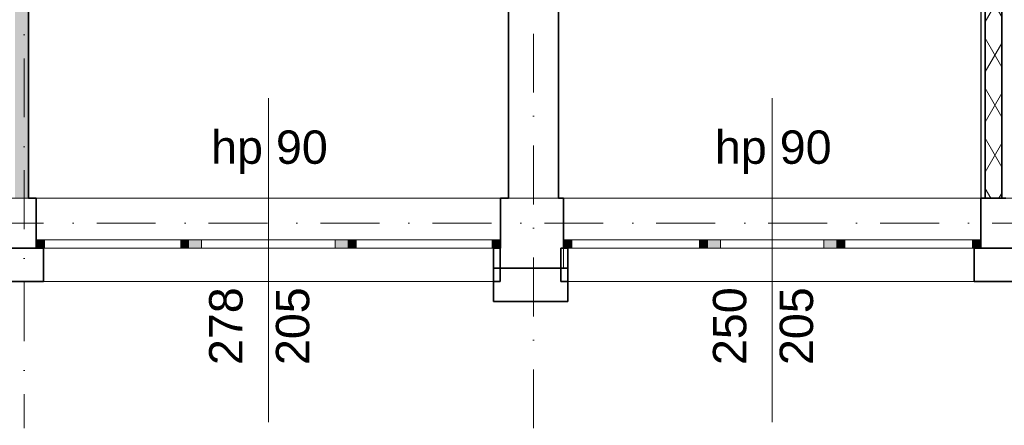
# Model space of a CAD drawing. Header units: millimetres. Extents: x -34676 to 172266, y 39940 to 476087.
# Tile 225 of 256: x 40893 to 46791, y 381900 to 384330. Entities that reach past the tile are written whole.
import ezdxf

# ---------------------------------------------------------------- set-up
doc = ezdxf.new("R2010")
doc.units = ezdxf.units.MM
doc.header["$MEASUREMENT"] = 0
doc.linetypes.add('Kropki i Kreski', pattern=[6.702778, 3.527778, -1.763889, 0, -1.411111])
for name, color, linetype in [('#podkład', 252, 'Continuous'), ('- A - ocieplenie', 7, 'Continuous'), ('Konstrukcja - Siatka mod', 7, 'Continuous'), ('Konstrukcja - Stropy', 7, 'Continuous'), ('Konstrukcja - Ściany działowe', 7, 'Continuous'), ('Konstrukcja - Ściany nośne wew..P', 7, 'Continuous'), ('Konstrukcja - Ściany zewnętrzne', 7, 'Continuous'), ('Okna Archicada', 7, 'Continuous'), ('Znaczniki okien Archicada', 7, 'Continuous')]:
    doc.layers.add(name, color=color, linetype=linetype)
doc.styles.add('STYL_AUTOMATYCZNY_1', font='arial.ttf')

# ---------------------------------------------------------------- blocks, each defined once
blk = doc.blocks.new('uyd')
at = {"layer": 'Konstrukcja - Ściany działowe', "linetype": 'Continuous', "lineweight": 13}
h = blk.add_hatch(dxfattribs=at)
h.set_pattern_fill('Gips_0005', color=252, style=0, pattern_type=2)
h.set_pattern_definition([(0, (-208051.03, 462118.21), (0, 75), [0, -75])])
h.paths.add_polyline_path([(46257.6, 178180.5), (46257.6, 173310.5), (46282.6, 173310.5), (46282.6, 178180.5)])
h = blk.add_hatch(dxfattribs=at)
h.set_pattern_fill('Izolacja_miękka_0005', color=252, style=0, pattern_type=2)
h.set_pattern_definition([(60, (-208051.03, 462118.21), (-129.90381, 75), []), (120, (-208051.03, 462118.21), (129.90381, 75), [])])
h.paths.add_polyline_path([(46282.6, 178180.5), (46282.6, 173310.5), (46382.6, 173310.5), (46382.6, 178180.5)])
blk.add_hatch(color=252, dxfattribs=at).paths.add_polyline_path([(40472.6, 178060.5), (40472.6, 173310.5), (40552.6, 173310.5), (40552.6, 178060.5)])
at = {"layer": 'Okna Archicada', "linetype": 'Continuous', "lineweight": 13}
for points in [[(40600.1, 173010.5), (40650.1, 173010.5), (40650.1, 173060.5), (40600.1, 173060.5)], [(41515.1, 173060.5), (41465.1, 173060.5), (41465.1, 173010.5), (41515.1, 173010.5)], [(41515.1, 173010.5), (41590.1, 173010.5), (41590.1, 173060.5), (41515.1, 173060.5)], [(42465.1, 173060.5), (42390.1, 173060.5), (42390.1, 173010.5), (42465.1, 173010.5)], [(42465.1, 173010.5), (42515.1, 173010.5), (42515.1, 173060.5), (42465.1, 173060.5)], [(43380.1, 173060.5), (43330.1, 173060.5), (43330.1, 173010.5), (43380.1, 173010.5)], [(43757.6, 173010.5), (43807.6, 173010.5), (43807.6, 173060.5), (43757.6, 173060.5)], [(44622.6, 173060.5), (44572.6, 173060.5), (44572.6, 173010.5), (44622.6, 173010.5)], [(44622.6, 173010.5), (44697.6, 173010.5), (44697.6, 173060.5), (44622.6, 173060.5)], [(45392.6, 173060.5), (45317.6, 173060.5), (45317.6, 173010.5), (45392.6, 173010.5)], [(45392.6, 173010.5), (45442.6, 173010.5), (45442.6, 173060.5), (45392.6, 173060.5)], [(46257.6, 173060.5), (46207.6, 173060.5), (46207.6, 173010.5), (46257.6, 173010.5)]]:
    blk.add_hatch(color=252, dxfattribs=at).paths.add_polyline_path(points)
at = {"layer": '- A - ocieplenie', "color": 252, "linetype": 'Continuous', "lineweight": 35, "ltscale": 100}
for p, q in [((40642.6, 173010.5), (40642.6, 172960.5)), ((43337.6, 173010.5), (43337.6, 172960.5)), ((43782.6, 173010.5), (43782.6, 172960.5)), ((46217.6, 173010.5), (46217.6, 172960.5)), ((40642.6, 172960.5), (40642.6, 172810.5)), ((43337.6, 172960.5), (43337.6, 172810.5)), ((43782.6, 172960.5), (43782.6, 172810.5)), ((46217.6, 172960.5), (46217.6, 172810.5))]:
    blk.add_line(p, q, dxfattribs=at)
at = {"layer": '- A - ocieplenie', "color": 252, "linetype": 'Continuous', "lineweight": 35, "ltscale": 100, "flags": 128}
for points in [[(40642.6, 173010.5), (40382.6, 173010.5)], [(43377.6, 173010.5), (43337.6, 173010.5)], [(43377.6, 173010.5), (43377.6, 172810.5)], [(43782.6, 173010.5), (43742.6, 173010.5)], [(43742.6, 173010.5), (43742.6, 172810.5)], [(46447.6, 173010.5), (46217.6, 173010.5)], [(43782.6, 172890.6), (43337.6, 172890.6)], [(43337.6, 172890.6), (43337.6, 172690.6)], [(43782.6, 172690.6), (43782.6, 172890.6)], [(40382.6, 172810.5), (40642.6, 172810.5)], [(43337.6, 172810.5), (43377.6, 172810.5)], [(43742.6, 172810.5), (43782.6, 172810.5)], [(46217.6, 172810.5), (46447.6, 172810.5)], [(43337.6, 172690.6), (43782.6, 172690.6)]]:
    blk.add_lwpolyline(points, dxfattribs=at)
at = {"layer": 'Konstrukcja - Siatka mod', "color": 252, "linetype": 'Kropki i Kreski', "lineweight": 13, "ltscale": 100}
for p, q in [((40527.6, 188896.4), (40527.6, 171931.6)), ((43577.6, 171931.6), (43577.6, 188896.4)), ((20180, 173160.5), (49624.6, 173160.5))]:
    blk.add_line(p, q, dxfattribs=at)
at = {"layer": 'Konstrukcja - Stropy', "color": 252, "linetype": 'Continuous', "lineweight": 13, "ltscale": 100}
blk.add_line((37597.6, 173310.5), (49667.6, 173310.5), dxfattribs=at)
at = {"layer": 'Konstrukcja - Ściany działowe', "color": 252, "linetype": 'Continuous', "lineweight": 35, "ltscale": 100}
for p, q in [((46282.6, 178180.5), (46282.6, 173310.5)), ((46382.6, 173310.5), (46382.6, 178180.5))]:
    blk.add_line(p, q, dxfattribs=at)
at = {"layer": 'Konstrukcja - Ściany działowe', "color": 252, "linetype": 'Continuous', "lineweight": 25, "ltscale": 100, "flags": 128}
for points in [[(46257.6, 178180.5), (46257.6, 173310.5)], [(46382.6, 173310.5), (46407.6, 173310.5)]]:
    blk.add_lwpolyline(points, dxfattribs=at)
at = {"layer": 'Konstrukcja - Ściany działowe', "color": 252, "linetype": 'Continuous', "lineweight": 35, "ltscale": 100, "flags": 128}
for points in [[(40552.6, 173310.5), (40552.6, 178060.5)], [(46282.6, 173310.5), (46382.6, 173310.5)]]:
    blk.add_lwpolyline(points, dxfattribs=at)
at = {"layer": 'Konstrukcja - Ściany działowe', "color": 252, "linetype": 'Continuous', "lineweight": 13, "ltscale": 100, "flags": 128}
blk.add_lwpolyline([(46257.6, 173310.5), (46282.6, 173310.5)], dxfattribs=at)
at = {"layer": 'Konstrukcja - Ściany nośne wew..P', "color": 252, "linetype": 'Continuous', "lineweight": 35, "ltscale": 100, "flags": 128}
for points in [[(43427.6, 177920.5), (43427.6, 173310.5)], [(43727.6, 173310.5), (43727.6, 177920.5)]]:
    blk.add_lwpolyline(points, dxfattribs=at)
at = {"layer": 'Konstrukcja - Ściany zewnętrzne', "color": 252, "linetype": 'Continuous', "lineweight": 35, "ltscale": 100}
for p, q in [((40600.1, 173060.5), (40600.1, 173310.5)), ((43380.1, 173060.5), (43380.1, 173310.5)), ((43757.6, 173060.5), (43757.6, 173310.5)), ((46257.6, 173060.5), (46257.6, 173310.5)), ((40600.1, 173010.5), (40600.1, 173060.5)), ((43380.1, 173010.5), (43380.1, 173060.5)), ((43757.6, 173010.5), (43757.6, 173060.5)), ((46257.6, 173010.5), (46257.6, 173060.5))]:
    blk.add_line(p, q, dxfattribs=at)
at = {"layer": 'Konstrukcja - Ściany zewnętrzne', "color": 252, "linetype": 'Continuous', "lineweight": 35, "ltscale": 100, "flags": 128}
for points in [[(40600.1, 173310.5), (40552.6, 173310.5)], [(43427.6, 173310.5), (43380.1, 173310.5)], [(43757.6, 173310.5), (43727.6, 173310.5)], [(46407.6, 173310.5), (46257.6, 173310.5)], [(40425.1, 173010.5), (40600.1, 173010.5)], [(46257.6, 173010.5), (46407.6, 173010.5)]]:
    blk.add_lwpolyline(points, dxfattribs=at)
at = {"layer": 'Konstrukcja - Ściany zewnętrzne', "color": 252, "linetype": 'Continuous', "lineweight": 13, "ltscale": 100, "flags": 128}
blk.add_lwpolyline([(43377.6, 173010.5), (43377.6, 172890.5), (43757.6, 172890.5), (43757.6, 173010.5)], dxfattribs=at)
at = {"layer": 'Okna Archicada', "color": 252, "linetype": 'Continuous', "lineweight": 13, "ltscale": 100}
for p, q in [((43380.1, 173310.5), (40600.1, 173310.5)), ((46257.6, 173310.5), (43757.6, 173310.5)), ((40650.1, 173060.5), (40600.1, 173060.5)), ((40650.1, 173010.5), (40650.1, 173060.5)), ((41465.1, 173060.5), (40650.1, 173060.5)), ((41515.1, 173060.5), (41465.1, 173060.5)), ((41465.1, 173060.5), (41465.1, 173010.5)), ((41590.1, 173060.5), (41515.1, 173060.5)), ((41590.1, 173010.5), (41590.1, 173060.5)), ((42390.1, 173060.5), (41590.1, 173060.5)), ((42465.1, 173060.5), (42390.1, 173060.5)), ((42390.1, 173060.5), (42390.1, 173010.5)), ((42515.1, 173060.5), (42465.1, 173060.5)), ((42515.1, 173010.5), (42515.1, 173060.5)), ((43330.1, 173060.5), (42515.1, 173060.5)), ((43380.1, 173060.5), (43330.1, 173060.5)), ((43330.1, 173060.5), (43330.1, 173010.5)), ((43807.6, 173060.5), (43757.6, 173060.5)), ((43807.6, 173010.5), (43807.6, 173060.5)), ((44572.6, 173060.5), (43807.6, 173060.5)), ((44622.6, 173060.5), (44572.6, 173060.5)), ((44572.6, 173060.5), (44572.6, 173010.5)), ((44697.6, 173060.5), (44622.6, 173060.5)), ((44697.6, 173010.5), (44697.6, 173060.5)), ((45317.6, 173060.5), (44697.6, 173060.5)), ((45392.6, 173060.5), (45317.6, 173060.5)), ((45317.6, 173060.5), (45317.6, 173010.5)), ((45442.6, 173060.5), (45392.6, 173060.5)), ((45442.6, 173010.5), (45442.6, 173060.5)), ((46207.6, 173060.5), (45442.6, 173060.5)), ((46257.6, 173060.5), (46207.6, 173060.5)), ((46207.6, 173060.5), (46207.6, 173010.5)), ((43380.1, 173010.5), (40600.1, 173010.5)), ((40600.1, 173010.5), (40650.1, 173010.5)), ((43337.6, 173010.5), (40642.6, 173010.5)), ((40650.1, 173010.5), (41465.1, 173010.5)), ((41465.1, 173010.5), (41515.1, 173010.5)), ((41515.1, 173010.5), (41590.1, 173010.5)), ((41590.1, 173010.5), (42390.1, 173010.5)), ((42390.1, 173010.5), (42465.1, 173010.5)), ((42465.1, 173010.5), (42515.1, 173010.5)), ((42515.1, 173010.5), (43330.1, 173010.5)), ((43330.1, 173010.5), (43380.1, 173010.5)), ((46257.6, 173010.5), (43757.6, 173010.5)), ((43757.6, 173010.5), (43807.6, 173010.5)), ((46217.6, 173010.5), (43782.6, 173010.5)), ((43807.6, 173010.5), (44572.6, 173010.5)), ((44572.6, 173010.5), (44622.6, 173010.5)), ((44622.6, 173010.5), (44697.6, 173010.5)), ((44697.6, 173010.5), (45317.6, 173010.5)), ((45317.6, 173010.5), (45392.6, 173010.5)), ((45392.6, 173010.5), (45442.6, 173010.5)), ((45442.6, 173010.5), (46207.6, 173010.5)), ((46207.6, 173010.5), (46257.6, 173010.5)), ((43337.6, 172810.5), (40642.6, 172810.5)), ((46217.6, 172810.5), (43782.6, 172810.5))]:
    blk.add_line(p, q, dxfattribs=at)
at = {"layer": 'Okna Archicada', "color": 252, "linetype": 'Continuous', "lineweight": 35, "ltscale": 100}
for p, q in [((40600.1, 173060.5), (40600.1, 173310.5)), ((43380.1, 173060.5), (43380.1, 173310.5)), ((43757.6, 173060.5), (43757.6, 173310.5)), ((46257.6, 173060.5), (46257.6, 173310.5)), ((40600.1, 173010.5), (40600.1, 173060.5)), ((40600.1, 173010.5), (40600.1, 173060.5)), ((43380.1, 173010.5), (43380.1, 173060.5)), ((43380.1, 173010.5), (43380.1, 173060.5)), ((43757.6, 173010.5), (43757.6, 173060.5)), ((43757.6, 173010.5), (43757.6, 173060.5)), ((46257.6, 173010.5), (46257.6, 173060.5)), ((46257.6, 173010.5), (46257.6, 173060.5)), ((40642.6, 173010.5), (40642.6, 172960.5)), ((43337.6, 173010.5), (43337.6, 172960.5)), ((43782.6, 173010.5), (43782.6, 172960.5)), ((46217.6, 173010.5), (46217.6, 172960.5)), ((40642.6, 172960.5), (40642.6, 172810.5)), ((43337.6, 172960.5), (43337.6, 172810.5)), ((43782.6, 172960.5), (43782.6, 172810.5)), ((46217.6, 172960.5), (46217.6, 172810.5))]:
    blk.add_line(p, q, dxfattribs=at)
at = {"layer": 'Znaczniki okien Archicada', "color": 252, "linetype": 'Continuous', "lineweight": 13, "ltscale": 100}
for p, q in [((41990.1, 171967.6), (41990.1, 173910.5)), ((45007.6, 171967.6), (45007.6, 173910.5))]:
    blk.add_line(p, q, dxfattribs=at)
at = {"layer": 'Znaczniki okien Archicada', "color": 252, "linetype": 'Continuous', "lineweight": 15, "char_height": 200, "attachment_point": 7, "style": 'STYL_AUTOMATYCZNY_1'}
for insert in [(41646.9, 173456), (44664.4, 173456)]:
    blk.add_mtext('\\A1;{\\pql;\\pt0;\\fArial|b0|i0|c238|p0;\\W1.000000;hp 90\\fArial|b0|i0|c238|p0;\\W1.000000;\\A1{\\H.66x;\\S^  ;}\\fArial|b0|i0|c238|p0;\\W1.000000;\\fArial|b0|i0|c238|p0;\\W1.000000;}', dxfattribs=dict(at, insert=insert))
at = {"layer": 'Znaczniki okien Archicada', "color": 252, "linetype": 'Continuous', "lineweight": 15, "char_height": 200, "attachment_point": 7, "rotation": 90, "style": 'STYL_AUTOMATYCZNY_1'}
for s, insert in [('\\A1;{\\pql;\\pt0;\\fArial|b0|i0|c238|p0;\\W1.000000;278\\fArial|b0|i0|c238|p0;\\W1.000000;\\A1{\\H.66x;\\S^  ;}\\fArial|b0|i0|c238|p0;\\W1.000000;\\fArial|b0|i0|c238|p0;\\W1.000000;}', (41893.4, 172310.5)), ('\\A1;{\\pql;\\pt0;\\fArial|b0|i0|c238|p0;\\W1.000000;205\\fArial|b0|i0|c238|p0;\\W1.000000;\\A1{\\H.66x;\\S^  ;}\\fArial|b0|i0|c238|p0;\\W1.000000;\\fArial|b0|i0|c238|p0;\\W1.000000;}', (42293.4, 172310.5)), ('\\A1;{\\pql;\\pt0;\\fArial|b0|i0|c238|p0;\\W1.000000;250\\fArial|b0|i0|c238|p0;\\W1.000000;\\A1{\\H.66x;\\S^  ;}\\fArial|b0|i0|c238|p0;\\W1.000000;\\fArial|b0|i0|c238|p0;\\W1.000000;}', (44910.9, 172310.5)), ('\\A1;{\\pql;\\pt0;\\fArial|b0|i0|c238|p0;\\W1.000000;205\\fArial|b0|i0|c238|p0;\\W1.000000;\\A1{\\H.66x;\\S^  ;}\\fArial|b0|i0|c238|p0;\\W1.000000;\\fArial|b0|i0|c238|p0;\\W1.000000;}', (45310.9, 172310.5))]:
    blk.add_mtext(s, dxfattribs=dict(at, insert=insert))

msp = doc.modelspace()

# ---------------------------------------------------------------- block references
at = {"layer": '#podkład'}
msp.add_blockref('uyd', (392.7, 209950.3), dxfattribs=at)

# ---------------------------------------------------------------- next in the draw order: hatches: boundary and pattern name
at = {"layer": '- A - ocieplenie', "linetype": 'Continuous', "lineweight": 15}
h = msp.add_hatch(dxfattribs=at)
h.set_pattern_fill('Izolacja_miękka_0002', color=8, style=0, pattern_type=2)
h.set_pattern_definition([(60, (-208051.03, 672090.37), (-129.90381, 75), []), (120, (-208051.03, 672090.37), (129.90381, 75), [])])
h.paths.add_polyline_path([(43797.6, 382832.6), (43757.6, 382832.6), (43797.6, 382632.6)])

doc.saveas('drawing.dxf')
